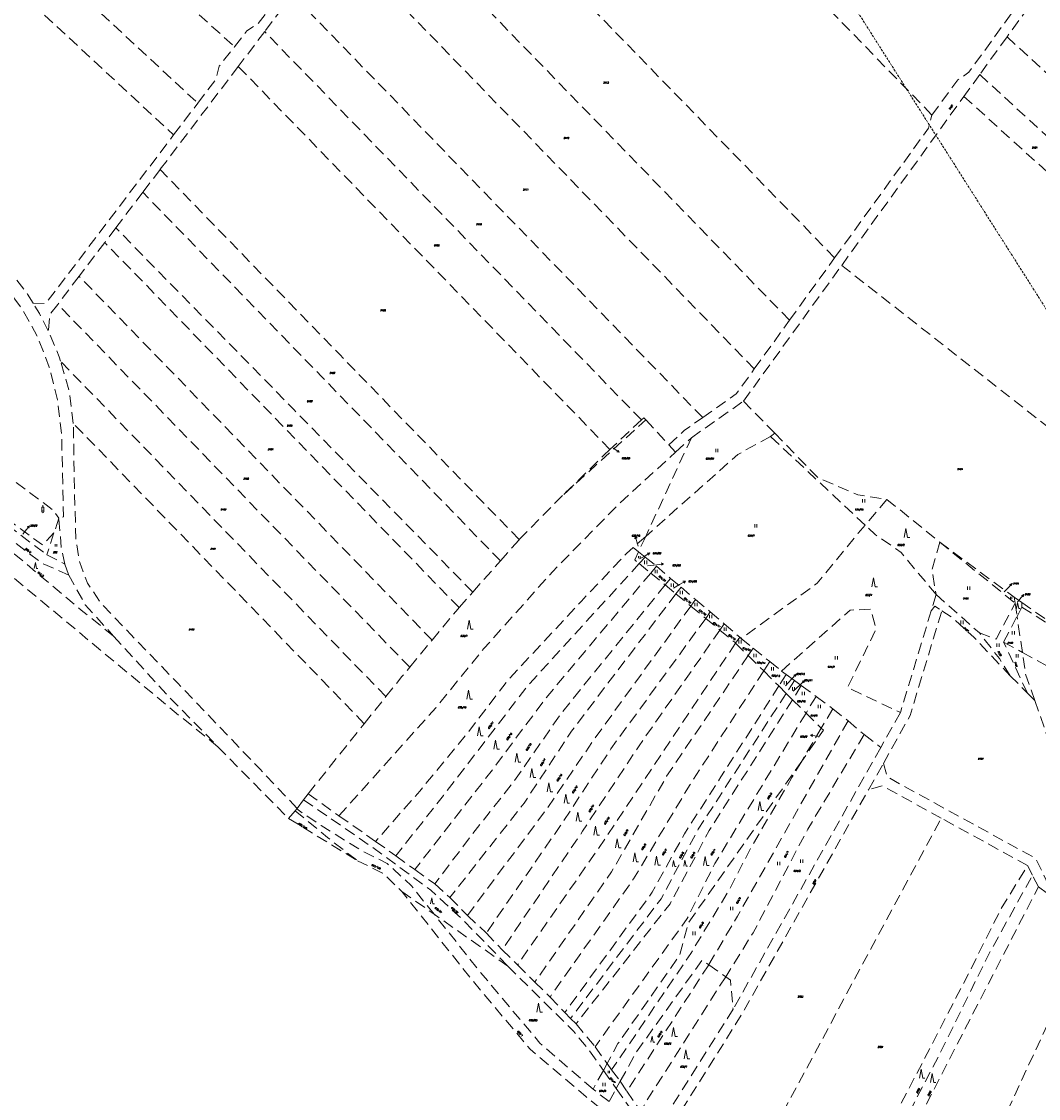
# Model space of a CAD drawing. Header units: metres. Extents: x -626722 to -621116, y -1178216 to -1174550.
# Tile 21 of 86: x -625724 to -625271, y -1176021 to -1175541. Entities that reach past the tile are written whole.
import ezdxf
from ezdxf.enums import TextEntityAlignment as Align

# ---------------------------------------------------------------- set-up
doc = ezdxf.new("R2010")
doc.units = ezdxf.units.M
doc.header["$MEASUREMENT"] = 0
doc.linetypes.add('DASHEDX2', pattern=[1.5, 1, -0.5])
doc.layers.add('8_kat_KN_Elektřina', color=172, linetype='DASHEDX2')
for name, color, linetype, lineweight in [('8_kat_KN_Hranice parcel', 200, 'DASHEDX2', 25), ('8_kat_KN_PČ popisy', 210, 'Continuous', 0), ('8_kat_KN_Značky budov', 7, 'Continuous', 0), ('8_kat_KN_Značky kultur', 7, 'Continuous', 0), ('8_kat_KN_Čísla parcel', 200, 'Continuous', 25)]:
    doc.layers.add(name, color=color, linetype=linetype, lineweight=lineweight)
doc.styles.add('Style-ITALICS', font='ITALICS.shx')

# ---------------------------------------------------------------- blocks, each defined once
blk = doc.blocks.new('1029_57')
at = {"layer": '8_kat_KN_PČ popisy', "color": 6, "linetype": 'Continuous', "lineweight": 0}
for p, q in [((0, 0), (2.49, -1.68)), ((2.49, -1.68), (1.38, -1.53)), ((2.49, -1.68), (1.94, -0.7))]:
    blk.add_line(p, q, dxfattribs=at)
blk = doc.blocks.new('1029_118')
at = {"layer": '8_kat_KN_PČ popisy', "color": 6, "linetype": 'Continuous', "lineweight": 0}
for p, q in [((0, 0), (2.08, 2.16)), ((2.08, 2.16), (1.03, 1.79)), ((2.08, 2.16), (1.75, 1.09))]:
    blk.add_line(p, q, dxfattribs=at)
blk = doc.blocks.new('1029_4')
at = {"layer": '8_kat_KN_PČ popisy', "color": 6, "linetype": 'Continuous', "lineweight": 0}
for p, q in [((0, 0), (1.97, 2.27)), ((1.97, 2.27), (0.93, 1.84)), ((1.97, 2.27), (1.69, 1.18))]:
    blk.add_line(p, q, dxfattribs=at)
blk = doc.blocks.new('1029_159')
at = {"layer": '8_kat_KN_PČ popisy', "color": 6, "linetype": 'Continuous', "lineweight": 0}
for p, q in [((0, 0), (2.16, 2.09)), ((2.16, 2.09), (1.09, 1.75)), ((2.16, 2.09), (1.79, 1.03))]:
    blk.add_line(p, q, dxfattribs=at)
blk = doc.blocks.new('1029_169')
at = {"layer": '8_kat_KN_PČ popisy', "color": 6, "linetype": 'Continuous', "lineweight": 0}
for p, q in [((0, 0), (2.05, 2.2)), ((2.05, 2.2), (1, 1.8)), ((2.05, 2.2), (1.73, 1.12))]:
    blk.add_line(p, q, dxfattribs=at)
blk = doc.blocks.new('1029_54')
at = {"layer": '8_kat_KN_PČ popisy', "color": 6, "linetype": 'Continuous', "lineweight": 0}
for p, q in [((0, 0), (2.6, 1.5)), ((2.6, 1.5), (1.48, 1.43)), ((2.6, 1.5), (1.98, 0.57))]:
    blk.add_line(p, q, dxfattribs=at)
blk = doc.blocks.new('1029_201')
at = {"layer": '8_kat_KN_PČ popisy', "color": 6, "linetype": 'Continuous', "lineweight": 0}
for p, q in [((0, 0), (2.97, 0.42)), ((2.97, 0.42), (1.91, 0.77)), ((2.97, 0.42), (2.05, -0.22))]:
    blk.add_line(p, q, dxfattribs=at)
blk = doc.blocks.new('1029_202')
at = {"layer": '8_kat_KN_PČ popisy', "color": 6, "linetype": 'Continuous', "lineweight": 0}
for p, q in [((0, 0), (2.57, 1.55)), ((2.57, 1.55), (1.46, 1.46)), ((2.57, 1.55), (1.97, 0.6))]:
    blk.add_line(p, q, dxfattribs=at)
blk = doc.blocks.new('1029_240')
at = {"layer": '8_kat_KN_PČ popisy', "color": 6, "linetype": 'Continuous', "lineweight": 0}
for p, q in [((-2.96, 0.47), (-1.9, 0.81)), ((0, 0), (-2.96, 0.47)), ((-2.96, 0.47), (-2.05, -0.18))]:
    blk.add_line(p, q, dxfattribs=at)
blk = doc.blocks.new('1029_242')
at = {"layer": '8_kat_KN_PČ popisy', "color": 6, "linetype": 'Continuous', "lineweight": 0}
for p, q in [((-0.83, 2.89), (-1.03, 1.78)), ((0, 0), (-0.83, 2.89)), ((-0.83, 2.89), (-0.07, 2.06))]:
    blk.add_line(p, q, dxfattribs=at)
blk = doc.blocks.new('1029_137')
at = {"layer": '8_kat_KN_PČ popisy', "color": 6, "linetype": 'Continuous', "lineweight": 0}
for p, q in [((0, 0), (1.85, 2.36)), ((1.85, 2.36), (0.84, 1.88)), ((1.85, 2.36), (1.63, 1.27))]:
    blk.add_line(p, q, dxfattribs=at)
blk = doc.blocks.new('3.06_1')
at = {"layer": '8_kat_KN_Značky kultur', "color": 7, "linetype": 'Continuous', "lineweight": 13}
for p, q in [((-0.34, 0), (-0.34, 1)), ((0.33, 0), (0.33, 1))]:
    blk.add_line(p, q, dxfattribs=at)
blk = doc.blocks.new('3.06')
at = {"layer": '8_kat_KN_Značky kultur', "color": 7, "linetype": 'Continuous', "lineweight": 13}
for p, q in [((-0.51, 0), (-0.51, 1.5)), ((0.49, 0), (0.49, 1.5))]:
    blk.add_line(p, q, dxfattribs=at)
blk = doc.blocks.new('3.08_1')
at = {"layer": '8_kat_KN_Značky kultur', "color": 7, "linetype": 'Continuous', "lineweight": 13}
for p, q in [((0, 2.68), (-0.5, 0)), ((0.5, 0), (0, 2.68)), ((0.5, 0), (1.17, 0))]:
    blk.add_line(p, q, dxfattribs=at)
blk = doc.blocks.new('3.08')
at = {"layer": '8_kat_KN_Značky kultur', "color": 7, "linetype": 'Continuous', "lineweight": 13}
for p, q in [((0, 4), (-0.75, 0)), ((0.75, 0), (0, 4)), ((0.75, 0), (1.75, 0))]:
    blk.add_line(p, q, dxfattribs=at)
blk = doc.blocks.new('4.11')
at = {"layer": '8_kat_KN_Značky budov', "lineweight": 13}
for p, q in [((-0.5, 2), (0.5, 2)), ((-0.5, 0), (-0.5, 2)), ((0, 2), (0, 3)), ((0.5, 0), (0.5, 2))]:
    blk.add_line(p, q, dxfattribs=at)
for radius in [0.5, 0.0303]:
    blk.add_circle((0, 0), radius, dxfattribs=at)

msp = doc.modelspace()

# ---------------------------------------------------------------- linework, layer by layer
at = {"layer": '8_kat_KN_Elektřina', "lineweight": 13}
msp.add_line((-625399.29, -1175460.84), (-625169.26, -1175823.32), dxfattribs=at)
at = {"layer": '8_kat_KN_Hranice parcel', "lineweight": 13, "ltscale": 5}
for p, q in [((-625231.02, -1175473.7), (-625284.62, -1175547.78)), ((-625602.84, -1175529.07), (-625615.28, -1175545.47)), ((-625615.28, -1175545.47), (-625627.03, -1175560.96)), ((-625284.62, -1175547.78), (-625296.79, -1175564.59)), ((-625284.62, -1175547.78), (-625222.1, -1175605.02)), ((-625627.03, -1175560.96), (-625661.85, -1175606.86)), ((-625296.79, -1175564.59), (-625303.82, -1175574.31)), ((-625296.79, -1175564.59), (-625237.09, -1175619.26)), ((-625655.82, -1175591.46), (-625645.08, -1175577.31)), ((-625358.26, -1175649.55), (-625303.82, -1175574.31)), ((-625303.82, -1175574.31), (-625245.04, -1175627.66)), ((-625661.85, -1175606.86), (-625669.56, -1175617.02)), ((-625669.56, -1175617.02), (-625681.59, -1175632.86)), ((-625681.59, -1175632.86), (-625686.51, -1175639.35)), ((-625686.51, -1175639.35), (-625697.94, -1175654.42)), ((-625402, -1175710), (-625358.26, -1175649.55)), ((-625381.5, -1175673.99), (-625361.4, -1175646.21)), ((-625697.94, -1175654.42), (-625707.44, -1175666.93)), ((-625397.2, -1175695.69), (-625381.5, -1175673.99)), ((-625425.21, -1175726.34), (-625402, -1175710)), ((-625402, -1175710), (-625388.1, -1175724.3)), ((-625570.92, -1175853.66), (-625700.51, -1175719.92)), ((-625482.07, -1175751.54), (-625445.5, -1175718.35)), ((-625447.47, -1175718.41), (-625461.48, -1175731.57)), ((-625445.5, -1175718.35), (-625435.28, -1175729.43)), ((-625425.21, -1175726.34), (-625445.57, -1175770.26)), ((-625432.23, -1175732.74), (-625425.21, -1175726.34)), ((-625389.97, -1175725.73), (-625388.1, -1175724.3)), ((-625347.83, -1175765.24), (-625389.97, -1175725.73)), ((-625435.28, -1175729.43), (-625432.23, -1175732.74)), ((-625338.11, -1175753.76), (-625347.83, -1175765.24)), ((-625338.11, -1175753.76), (-625314.61, -1175772.81)), ((-625735.86, -1175760.78), (-625712.31, -1175778.42)), ((-625706.97, -1175762.09), (-625709.14, -1175768.72)), ((-625709.14, -1175768.72), (-625712.31, -1175778.42)), ((-625510.28, -1175781.17), (-625501.89, -1175771.71)), ((-625445.57, -1175770.26), (-625451.17, -1175775.24)), ((-625445.57, -1175770.26), (-625448.75, -1175777.13)), ((-625314.61, -1175772.81), (-625281.43, -1175797.38)), ((-625314.61, -1175772.81), (-625281.04, -1175799.98)), ((-625712.31, -1175778.42), (-625704.32, -1175782.56)), ((-625448.75, -1175777.13), (-625451.17, -1175775.24)), ((-625448.75, -1175777.13), (-625445.76, -1175779.48)), ((-625445.76, -1175779.48), (-625448.41, -1175782.38)), ((-625445.76, -1175779.48), (-625440.7, -1175783.45)), ((-625704.32, -1175782.56), (-625702.54, -1175787.49)), ((-625522.58, -1175795.05), (-625510.28, -1175781.17)), ((-625448.41, -1175782.38), (-625443.32, -1175786.58)), ((-625440.7, -1175783.45), (-625443.32, -1175786.58)), ((-625440.7, -1175783.45), (-625434.56, -1175788.99)), ((-625443.32, -1175786.58), (-625436.9, -1175791.87)), ((-625434.56, -1175788.99), (-625436.9, -1175791.87)), ((-625434.56, -1175788.99), (-625429.81, -1175792.82)), ((-625436.9, -1175791.87), (-625432.1, -1175795.83)), ((-625429.81, -1175792.82), (-625432.1, -1175795.83)), ((-625429.81, -1175792.82), (-625423.37, -1175798.35)), ((-625528.71, -1175801.98), (-625522.58, -1175795.05)), ((-625432.1, -1175795.83), (-625425.49, -1175801.27)), ((-625423.37, -1175798.35), (-625425.49, -1175801.27)), ((-625423.37, -1175798.35), (-625416.78, -1175803.91)), ((-625316.22, -1175796.19), (-625318.39, -1175803.36)), ((-625316.22, -1175796.19), (-625296.94, -1175813.21)), ((-625281.43, -1175797.38), (-625278.09, -1175799.69)), ((-625281.04, -1175799.98), (-625281.43, -1175797.38)), ((-625425.49, -1175801.27), (-625418.82, -1175806.76)), ((-625318.39, -1175803.36), (-625332.1, -1175848.73)), ((-625281.04, -1175799.98), (-625280.17, -1175805.91)), ((-625280.17, -1175805.91), (-625278, -1175801.77)), ((-625278.09, -1175799.69), (-625245.46, -1175822.27)), ((-625278, -1175801.77), (-625278.09, -1175799.69)), ((-625278, -1175801.77), (-625245.46, -1175822.27)), ((-625416.78, -1175803.91), (-625418.82, -1175806.76)), ((-625418.82, -1175806.76), (-625412.48, -1175811.99)), ((-625416.78, -1175803.91), (-625410.6, -1175809.17)), ((-625286.15, -1175817.35), (-625280.17, -1175805.91)), ((-625277.8, -1175821.92), (-625280.17, -1175805.91)), ((-625410.6, -1175809.17), (-625412.48, -1175811.99)), ((-625410.6, -1175809.17), (-625403.68, -1175815.12)), ((-625550.66, -1175828.5), (-625540.71, -1175816.46)), ((-625403.68, -1175815.12), (-625405.53, -1175817.78)), ((-625405.53, -1175817.78), (-625399.92, -1175823.34)), ((-625403.68, -1175815.12), (-625402.99, -1175815.72)), ((-625402.99, -1175815.72), (-625397.69, -1175820.03)), ((-625275.56, -1175840.03), (-625286.15, -1175817.35)), ((-625286.15, -1175817.35), (-625277.8, -1175821.92)), ((-625397.69, -1175820.03), (-625399.92, -1175823.34)), ((-625397.69, -1175820.03), (-625390.31, -1175826.01)), ((-625277.8, -1175821.92), (-625242.17, -1175841.52)), ((-625399.92, -1175823.34), (-625393.02, -1175830.19)), ((-625390.31, -1175826.01), (-625393.02, -1175830.19)), ((-625390.31, -1175826.01), (-625385.1, -1175830.24)), ((-625393.02, -1175830.19), (-625386.29, -1175836.87)), ((-625383.06, -1175831.7), (-625386.29, -1175836.87)), ((-625385.1, -1175830.24), (-625383.06, -1175831.7)), ((-625383.06, -1175831.7), (-625379.25, -1175834.38)), ((-625283.26, -1175832.3), (-625275.56, -1175840.03)), ((-625386.29, -1175836.87), (-625382.96, -1175840.18)), ((-625379.25, -1175834.38), (-625382.96, -1175840.18)), ((-625376.26, -1175836.65), (-625380.14, -1175842.98)), ((-625379.25, -1175834.38), (-625376.26, -1175836.65)), ((-625376.26, -1175836.65), (-625369.64, -1175841.51)), ((-625570.92, -1175853.66), (-625561.28, -1175841.63)), ((-625382.96, -1175840.18), (-625380.14, -1175842.98)), ((-625369.64, -1175841.51), (-625374.16, -1175848.91)), ((-625369.64, -1175841.51), (-625362.2, -1175847.03)), ((-625275.56, -1175840.03), (-625272.23, -1175843.37)), ((-625380.14, -1175842.98), (-625374.16, -1175848.91)), ((-625374.16, -1175848.91), (-625367.35, -1175855.67)), ((-625362.2, -1175847.03), (-625367.35, -1175855.67)), ((-625362.2, -1175847.03), (-625355.45, -1175852.42)), ((-625332.1, -1175848.73), (-625340.89, -1175864.31)), ((-625595.92, -1175884.84), (-625570.92, -1175853.66)), ((-625367.35, -1175855.67), (-625376.09, -1175870.37)), ((-625355.45, -1175852.42), (-625348.25, -1175858.52)), ((-625348.25, -1175858.52), (-625340.89, -1175864.31)), ((-625636.08, -1175863.92), (-625604.67, -1175895.84)), ((-625340.89, -1175864.31), (-625406.64, -1175980.86)), ((-625346.31, -1175883.07), (-625339.69, -1175871.35)), ((-625597.96, -1175887.56), (-625595.92, -1175884.84)), ((-625595.92, -1175884.84), (-625582.19, -1175894.72)), ((-625600.83, -1175891.38), (-625597.96, -1175887.56)), ((-625601.71, -1175892.42), (-625604.67, -1175895.84)), ((-625601.01, -1175891.62), (-625601.71, -1175892.42)), ((-625601.01, -1175891.62), (-625600.83, -1175891.38)), ((-625582.19, -1175894.72), (-625565.85, -1175906.07)), ((-625275.45, -1175916.85), (-625313.89, -1175895.75)), ((-625565.85, -1175906.07), (-625556.88, -1175912.53)), ((-625556.88, -1175912.53), (-625548.45, -1175918.63)), ((-625548.45, -1175918.63), (-625539.55, -1175925.02)), ((-625273.26, -1175921.18), (-625275.45, -1175916.85)), ((-625270.65, -1175926.34), (-625273.26, -1175921.18)), ((-625554.24, -1175928.36), (-625539.82, -1175938.5)), ((-625539.55, -1175925.02), (-625532.81, -1175931.12)), ((-625270.65, -1175926.34), (-625246.27, -1175943.78)), ((-625532.81, -1175931.12), (-625524.99, -1175939.06)), ((-625506.91, -1175961.64), (-625539.82, -1175938.5)), ((-625524.99, -1175939.06), (-625516.56, -1175946.87)), ((-625516.56, -1175946.87), (-625509.5, -1175954.39)), ((-625509.5, -1175954.39), (-625502.6, -1175961.06)), ((-625502.6, -1175961.06), (-625494.94, -1175968.72)), ((-625417.5, -1175961.06), (-625454, -1176017.4)), ((-625417.5, -1175961.06), (-625409.94, -1175966.39)), ((-625494.94, -1175968.72), (-625488.19, -1175975.39)), ((-625488.19, -1175975.39), (-625481.6, -1175982.35)), ((-625481.6, -1175982.35), (-625478.99, -1175984.9)), ((-625478.99, -1175984.9), (-625476.54, -1175987.31)), ((-625476.54, -1175987.31), (-625468.11, -1175997.53)), ((-625468.11, -1175997.53), (-625462.77, -1176005.05)), ((-625462.77, -1176005.05), (-625464.42, -1176008.07)), ((-625462.77, -1176005.05), (-625460.75, -1176007.89)), ((-625464.42, -1176008.07), (-625469.01, -1176016.49)), ((-625464.42, -1176008.07), (-625458.68, -1176016.16)), ((-625460.75, -1176007.89), (-625456.87, -1176012.89)), ((-625458.68, -1176016.16), (-625456.87, -1176012.89)), ((-625456.87, -1176012.89), (-625454, -1176017.4)), ((-625461.91, -1176021.99), (-625469.01, -1176016.49)), ((-625461.91, -1176021.99), (-625458.68, -1176016.16)), ((-625454, -1176017.4), (-625447.72, -1176026.48))]:
    msp.add_line(p, q, dxfattribs=at)
at = {"layer": '8_kat_KN_Hranice parcel', "lineweight": 13, "ltscale": 5, "flags": 128}
for points in [[(-625817.13, -1175382.26), (-625722.96, -1175467.18), (-625628.69, -1175552.18)], [(-625318.08, -1175582.61), (-625409.44, -1175488.6), (-625500.79, -1175394.58)], [(-625836.49, -1175399.59), (-625740.78, -1175488.45), (-625645.08, -1175577.31)], [(-625850.73, -1175410.5), (-625753.27, -1175500.98), (-625655.82, -1175591.46)], [(-625361.4, -1175646.21), (-625454.14, -1175550.77), (-625546.88, -1175455.33)], [(-625381.5, -1175673.99), (-625474.52, -1175578.27), (-625567.53, -1175482.54)], [(-625318.08, -1175582.61), (-625306.51, -1175566.94), (-625301.57, -1175563.53), (-625248.67, -1175490.41)], [(-625397.2, -1175695.69), (-625490.37, -1175599.67), (-625583.54, -1175503.65)], [(-625628.69, -1175552.18), (-625623.18, -1175545.15), (-625618.17, -1175541.84), (-625602.32, -1175520.95)], [(-625420.17, -1175717.32), (-625511.51, -1175623.19), (-625602.84, -1175529.07)], [(-625447.47, -1175718.41), (-625531.38, -1175631.94), (-625615.28, -1175545.47)], [(-625645.08, -1175577.31), (-625637.09, -1175566.77), (-625635.52, -1175560.89), (-625628.69, -1175552.18)], [(-625461.48, -1175731.57), (-625544.26, -1175646.26), (-625627.03, -1175560.96)], [(-625361.4, -1175646.21), (-625319.58, -1175588.42), (-625318.08, -1175582.61)], [(-625718.45, -1175666.33), (-625712.82, -1175666.58), (-625655.82, -1175591.46)], [(-625718.45, -1175666.33), (-625720.85, -1175662.41), (-625727.1, -1175654.17), (-625732.91, -1175647.59), (-625752.27, -1175628.49), (-625770.85, -1175610.55), (-625779.37, -1175601.42)], [(-625501.89, -1175771.71), (-625581.87, -1175689.28), (-625661.85, -1175606.86)], [(-625510.28, -1175781.17), (-625589.92, -1175699.1), (-625669.56, -1175617.02)], [(-625522.58, -1175795.05), (-625602.1, -1175713.96), (-625681.59, -1175632.86)], [(-625636.08, -1175863.92), (-625655.63, -1175848.18), (-625813.85, -1175716.49), (-625908.55, -1175637.57)], [(-625528.71, -1175801.98), (-625607.61, -1175720.67), (-625686.51, -1175639.35)], [(-625747.04, -1175641.79), (-625742.53, -1175646.24), (-625732.03, -1175657.21), (-625723.09, -1175669.3), (-625716.53, -1175681.1), (-625711.23, -1175694.89), (-625707.52, -1175709.51), (-625705.73, -1175724.54), (-625704.92, -1175761.59), (-625706.97, -1175762.09)], [(-625358.26, -1175649.55), (-625276.83, -1175713.36), (-625195.39, -1175777.17)], [(-625540.71, -1175816.46), (-625619.32, -1175735.44), (-625697.94, -1175654.42)], [(-625711.68, -1175678.69), (-625715.61, -1175670.98), (-625718.45, -1175666.33)], [(-625707.44, -1175666.93), (-625710.97, -1175671.59), (-625711.68, -1175678.69)], [(-625550.66, -1175828.5), (-625629.05, -1175747.72), (-625707.44, -1175666.93)], [(-625706.23, -1175692.24), (-625706.79, -1175690.32), (-625711.03, -1175679.97), (-625711.68, -1175678.69)], [(-625785.94, -1175689.67), (-625731.76, -1175742.01), (-625709.53, -1175758.53), (-625706.97, -1175762.09)], [(-625700.51, -1175719.92), (-625702.39, -1175705.43), (-625706.23, -1175692.24)], [(-625561.28, -1175841.63), (-625633.76, -1175766.93), (-625706.23, -1175692.24)], [(-625420.17, -1175717.32), (-625405.2, -1175706.75), (-625397.2, -1175695.69)], [(-625445.5, -1175718.35), (-625446.38, -1175717.39), (-625447.47, -1175718.41)], [(-625435.28, -1175729.43), (-625428.24, -1175723.01), (-625420.17, -1175717.32)], [(-625600.83, -1175891.38), (-625617.34, -1175873.99), (-625653.99, -1175835.61), (-625674.94, -1175813.99), (-625688.64, -1175799.51), (-625694.15, -1175791.05), (-625697.68, -1175781.9), (-625699.33, -1175771.9), (-625699.98, -1175750.02), (-625700.51, -1175719.92)], [(-625389.97, -1175725.73), (-625404.56, -1175733.8), (-625445.57, -1175770.26)], [(-625388.1, -1175724.3), (-625368.68, -1175744.28), (-625351.08, -1175751.72), (-625338.11, -1175753.76)], [(-625461.48, -1175731.57), (-625464.36, -1175734.28), (-625482.07, -1175751.54)], [(-625582.19, -1175894.72), (-625539.11, -1175846.62), (-625517.64, -1175820.22), (-625486.98, -1175785.88), (-625457.23, -1175755.51), (-625432.23, -1175732.74)], [(-625501.89, -1175771.71), (-625501.61, -1175771.39), (-625482.07, -1175751.54)], [(-625735.86, -1175760.78), (-625734.43, -1175759.06), (-625714.29, -1175774.07), (-625709.14, -1175768.72)], [(-625702.54, -1175787.49), (-625713.92, -1175782.49), (-625738.62, -1175764.1)], [(-625704.32, -1175782.56), (-625705.86, -1175775.52), (-625706.97, -1175762.09)], [(-625347.83, -1175765.24), (-625350.91, -1175768.88), (-625369.15, -1175791.14), (-625402.99, -1175815.72)], [(-625316.22, -1175796.19), (-625331.78, -1175777.41), (-625343.36, -1175769.44), (-625347.83, -1175765.24)], [(-625682.58, -1175814.63), (-625697.02, -1175803.05), (-625740.57, -1175766.44)], [(-625314.61, -1175772.81), (-625318.09, -1175785.2), (-625316.22, -1175796.19)], [(-625451.17, -1175775.24), (-625454.11, -1175777.84), (-625474.16, -1175799.08), (-625506.97, -1175834.27), (-625525.07, -1175858.11), (-625546.22, -1175883.65), (-625565.85, -1175906.07)], [(-625448.75, -1175777.13), (-625450.42, -1175780.73), (-625448.41, -1175782.38)], [(-625448.41, -1175782.38), (-625498.19, -1175836.81), (-625516.9, -1175861.22), (-625535.6, -1175885.62), (-625556.88, -1175912.53)], [(-625702.54, -1175787.49), (-625695.23, -1175800.7), (-625682.58, -1175814.63)], [(-625443.32, -1175786.58), (-625490.22, -1175842.49), (-625513.22, -1175873.42), (-625529.16, -1175893.85), (-625548.45, -1175918.63)], [(-625436.9, -1175791.87), (-625483.17, -1175849.01), (-625504.02, -1175879.1), (-625521.49, -1175901.23), (-625539.55, -1175925.02)], [(-625432.1, -1175795.83), (-625478.57, -1175856.96), (-625499.72, -1175889.03), (-625532.81, -1175931.12)], [(-625540.71, -1175816.46), (-625529.29, -1175802.63), (-625528.71, -1175801.98)], [(-625425.49, -1175801.27), (-625468.75, -1175860.93), (-625490.22, -1175892.44), (-625524.99, -1175939.06)], [(-625385.1, -1175830.24), (-625354.54, -1175803.09), (-625345.37, -1175802.72), (-625342.95, -1175811.56), (-625355.65, -1175837.59), (-625332.1, -1175848.73)], [(-625339.69, -1175871.35), (-625327.79, -1175850.03), (-625313.69, -1175803.41)], [(-625318.39, -1175803.36), (-625316.85, -1175801.36), (-625313.69, -1175803.41)], [(-625313.69, -1175803.41), (-625308.79, -1175806.59), (-625299.28, -1175815.26), (-625283.26, -1175832.3)], [(-625296.94, -1175813.21), (-625289.52, -1175815.99), (-625281.04, -1175799.98)], [(-625418.82, -1175806.76), (-625461.09, -1175864.91), (-625483.47, -1175898.96), (-625516.56, -1175946.87)], [(-625412.48, -1175811.99), (-625448.52, -1175863.49), (-625473.66, -1175901.52), (-625509.5, -1175954.39)], [(-625412.48, -1175811.99), (-625405.92, -1175817.39), (-625405.53, -1175817.78)], [(-625283.26, -1175832.3), (-625288.01, -1175824.64), (-625296.94, -1175813.21)], [(-625682.58, -1175814.63), (-625658.74, -1175840.89), (-625636.08, -1175863.92)], [(-625405.53, -1175817.78), (-625438.7, -1175867.46), (-625463.23, -1175904.35), (-625502.6, -1175961.06)], [(-625272.23, -1175843.37), (-625276.41, -1175831.33), (-625277.8, -1175821.92)], [(-625399.92, -1175823.34), (-625436.25, -1175877.11), (-625460.78, -1175919.68), (-625494.94, -1175968.72)], [(-625561.28, -1175841.63), (-625554.13, -1175832.71), (-625550.66, -1175828.5)], [(-625393.02, -1175830.19), (-625425.83, -1175880.8), (-625450.97, -1175922.8), (-625488.19, -1175975.39)], [(-625386.29, -1175836.87), (-625412.03, -1175877.39), (-625428.28, -1175902.65), (-625442.69, -1175928.76), (-625481.6, -1175982.35)], [(-625382.96, -1175840.18), (-625422.15, -1175900.67), (-625438.7, -1175931.6), (-625478.99, -1175984.9)], [(-625380.14, -1175842.98), (-625417.24, -1175901.23), (-625434.72, -1175933.87), (-625476.54, -1175987.31)], [(-625272.23, -1175843.37), (-625267.14, -1175858.07), (-625259.32, -1175880.6)], [(-625374.16, -1175848.91), (-625414.79, -1175915.99), (-625427.05, -1175940.4), (-625468.11, -1175997.53)], [(-625355.45, -1175852.42), (-625375.54, -1175887.89), (-625404.66, -1175939.33), (-625417.5, -1175961.06)], [(-625367.35, -1175855.67), (-625366.43, -1175856.58), (-625376.09, -1175870.37)], [(-625348.25, -1175858.52), (-625373.39, -1175900.67), (-625397.75, -1175946.84), (-625409.94, -1175966.39)], [(-625376.09, -1175870.37), (-625426.5, -1175942.3), (-625430.39, -1175956.75), (-625457.91, -1175996.14), (-625462.77, -1176005.05)], [(-625376.09, -1175870.37), (-625380.44, -1175877.68), (-625398.84, -1175909.18), (-625408.35, -1175927.63), (-625425.52, -1175956.01), (-625460.75, -1176007.89)], [(-625339.69, -1175871.35), (-625337.9, -1175877.44), (-625272.01, -1175913.59), (-625267.13, -1175923.33), (-625243.57, -1175940.18)], [(-625436.99, -1176045.96), (-625437.63, -1176038.5), (-625402.72, -1175983.07), (-625346.31, -1175883.07)], [(-625313.89, -1175895.75), (-625340.14, -1175881.34), (-625346.31, -1175883.07)], [(-625597.96, -1175887.56), (-625567.44, -1175908.6), (-625541.26, -1175927.87), (-625526.88, -1175941.18), (-625506.91, -1175961.64)], [(-625601.71, -1175892.42), (-625587.36, -1175904.32), (-625573.94, -1175914.7)], [(-625539.82, -1175938.5), (-625549.87, -1175925.9), (-625560.79, -1175915.87), (-625572.17, -1175910.15), (-625590.16, -1175899.05), (-625601.01, -1175891.62)], [(-625604.67, -1175895.84), (-625592.74, -1175903.2), (-625573.94, -1175914.7)], [(-625409.44, -1176073.03), (-625361.66, -1175984.39), (-625313.89, -1175895.75)], [(-625573.94, -1175914.7), (-625562.73, -1175920.18), (-625554.24, -1175928.36)], [(-625376.56, -1176100.69), (-625344.07, -1176046.55), (-625301.51, -1175964.5), (-625287.42, -1175936.35), (-625275.45, -1175916.85)], [(-625369.75, -1176106.29), (-625314.52, -1176000.57), (-625292.75, -1175956.29), (-625273.26, -1175921.18)], [(-625444.36, -1176045.72), (-625465.08, -1176025.54), (-625472.02, -1176019.87), (-625497.1, -1175998.6), (-625522.71, -1175968.05), (-625554.24, -1175928.36)], [(-625366.36, -1176109.08), (-625352.86, -1176086.39), (-625345.49, -1176071.69), (-625331.63, -1176045.61), (-625320.03, -1176022.01), (-625270.65, -1175926.34)], [(-625469.01, -1176016.49), (-625492.69, -1175995.9), (-625519.09, -1175964.5), (-625539.82, -1175938.5)], [(-625334.95, -1176135.02), (-625290.61, -1176039.4), (-625246.27, -1175943.78)], [(-625506.91, -1175961.64), (-625477.94, -1175990.45), (-625470.85, -1175998.99), (-625464.42, -1176008.07)], [(-625456.87, -1176012.89), (-625449.6, -1175999.77), (-625420.44, -1175958.99), (-625417.5, -1175961.06)], [(-625409.94, -1175966.39), (-625445.45, -1176022.13), (-625447.72, -1176026.48)], [(-625409.94, -1175966.39), (-625407.83, -1175967.87), (-625406.64, -1175980.86)], [(-625406.64, -1175980.86), (-625427.16, -1176013.25), (-625440.64, -1176034.79)], [(-625458.68, -1176016.16), (-625447.89, -1176031.37), (-625442.4, -1176037.61)]]:
    msp.add_lwpolyline(points, dxfattribs=at)
at = {"layer": '8_kat_KN_PČ popisy', "lineweight": 0}
for p, q in [((-625460.04, -1175731.01), (-625459.83, -1175731.14)), ((-625722.97, -1175769.25), (-625721.93, -1175767.92)), ((-625448.95, -1175774.6), (-625449.37, -1175773.09)), ((-625448.28, -1175780.32), (-625446.31, -1175779.15)), ((-625444.73, -1175783.42), (-625440.54, -1175782.85)), ((-625433.19, -1175793.26), (-625430.48, -1175791.69)), ((-625285.97, -1175794.95), (-625284.48, -1175793.43)), ((-625279.97, -1175799.41), (-625279.07, -1175798.39)), ((-625383.35, -1175836.77), (-625380.58, -1175833.79)), ((-625379.82, -1175839.23), (-625376.97, -1175836.5)), ((-625368.82, -1175859.25), (-625369.18, -1175859.19))]:
    msp.add_line(p, q, dxfattribs=at)

# ---------------------------------------------------------------- block references
for name, p in [('1029_57', (-625459.83, -1175731.14)), ('1029_137', (-625721.93, -1175767.92)), ('1029_242', (-625449.37, -1175773.09)), ('1029_202', (-625446.31, -1175779.15)), ('1029_201', (-625440.54, -1175782.85)), ('1029_54', (-625430.48, -1175791.69)), ('1029_118', (-625284.48, -1175793.43)), ('1029_4', (-625279.07, -1175798.39)), ('1029_169', (-625380.58, -1175833.79)), ('1029_159', (-625376.97, -1175836.5)), ('1029_240', (-625369.18, -1175859.19))]:
    msp.add_blockref(name, p, dxfattribs=at)
at = {"layer": '8_kat_KN_Značky budov', "lineweight": 13}
msp.add_blockref('4.11', (-625714.11, -1175759.31), dxfattribs=at)
at = {"layer": '8_kat_KN_Značky kultur', "lineweight": 13}
for name, p in [('3.06', (-625413.88, -1175732.69)), ('3.06', (-625348.47, -1175755.21)), ('3.06', (-625396.5, -1175766.3)), ('3.08', (-625329.71, -1175770.7)), ('3.06_1', (-625708.25, -1175774.77)), ('3.06_1', (-625448.39, -1175779.99)), ('3.08_1', (-625717.43, -1175784.53)), ('3.06', (-625445.53, -1175782.56)), ('3.06', (-625440.88, -1175786.66)), ('3.08', (-625344.04, -1175792.77)), ('3.06', (-625433.7, -1175792.69)), ('3.06', (-625301.66, -1175794.11)), ('3.06', (-625429.67, -1175795.98)), ('3.06_1', (-625282.77, -1175798.12)), ('3.06', (-625423.12, -1175801.33)), ('3.08_1', (-625279.91, -1175802.34)), ('3.08', (-625524.17, -1175811.63)), ('3.06', (-625416.61, -1175806.73)), ('3.06', (-625304.69, -1175809.28)), ('3.06', (-625410.15, -1175812.3)), ('3.06', (-625281.82, -1175813.99)), ('3.06', (-625403.6, -1175817.89)), ('3.06', (-625288.61, -1175819.45)), ('3.06', (-625396.88, -1175824.11)), ('3.06', (-625280.09, -1175824.19)), ('3.06', (-625360.63, -1175825.03)), ('3.06', (-625389.06, -1175830.04)), ('3.06', (-625383.31, -1175836.25)), ('3.08', (-625524.45, -1175842.74)), ('3.06', (-625379.74, -1175838.88)), ('3.06', (-625375.34, -1175841.03)), ('3.06', (-625368.26, -1175846.82)), ('3.08', (-625519.71, -1175859.07)), ('3.08', (-625512.45, -1175864.99)), ('3.08', (-625502.96, -1175870.79)), ('3.08', (-625496.23, -1175877.63)), ('3.08', (-625488.72, -1175883.95)), ('3.08', (-625481.2, -1175889.09)), ('3.08', (-625394.69, -1175892.38)), ('3.08', (-625475.79, -1175897.12)), ('3.08', (-625467.88, -1175903.31)), ('3.08', (-625458.26, -1175909.02)), ('3.08', (-625450.46, -1175915.12)), ('3.08', (-625440.71, -1175916.74)), ('3.08', (-625419.09, -1175916.87)), ('3.08_1', (-625433.16, -1175917.29)), ('3.08_1', (-625428.1, -1175917.13)), ('3.06', (-625386.37, -1175916.64)), ('3.06', (-625376.08, -1175915.63)), ('3.08_1', (-625540.87, -1175933.85)), ('3.06', (-625407.25, -1175936.71)), ('3.06', (-625424.01, -1175947.78)), ('3.08', (-625493.31, -1175982.14)), ('3.08', (-625433.22, -1175992.93)), ('3.08_1', (-625442.72, -1175995.55)), ('3.08', (-625427.69, -1176002.91)), ('3.06_1', (-625461.96, -1176009.34)), ('3.08', (-625322.93, -1176011.59)), ('3.08', (-625318.03, -1176013.4)), ('3.06', (-625464.1, -1176015.07))]:
    msp.add_blockref(name, p, dxfattribs=at)

# ---------------------------------------------------------------- texts
at = {"layer": '8_kat_KN_Čísla parcel', "lineweight": 0, "style": 'Style-ITALICS'}
for s, p in [('2413', (-625464.5, -1175568.56)), ('2412', (-625482.15, -1175593.23)), ('2421', (-625273.53, -1175597.45)), ('2411', (-625500.26, -1175616.21)), ('2410', (-625521.08, -1175631.61)), ('2409', (-625539.9, -1175641.02)), ('2408', (-625563.85, -1175669.96)), ('2407', (-625586.4, -1175697.85)), ('2406', (-625596.47, -1175710.43)), ('2405', (-625605.4, -1175721.26)), ('2404', (-625613.91, -1175731.86)), ('634/24', (-625418.83, -1175735.98)), ('2424', (-625306.76, -1175740.65)), ('2403', (-625624.8, -1175744.92)), ('2402', (-625634.86, -1175758.62)), ('634/25', (-625352.36, -1175758.63)), ('634/1', (-625400.13, -1175770.25)), ('633/2', (-625333.43, -1175774.43)), ('596', (-625709.56, -1175777.7)), ('2401', (-625639.44, -1175776.15)), ('633/1', (-625347.77, -1175796.74)), ('2426', (-625304.24, -1175798.28)), ('2400', (-625649.08, -1175812.09)), ('635/1', (-625528.06, -1175814.92)), ('2430', (-625284.44, -1175818.01)), ('634/2', (-625364.52, -1175828.71)), ('635/19', (-625529.24, -1175846.78)), ('634/10', (-625378.17, -1175844.07)), ('634/9', (-625372.19, -1175850.36)), ('2707', (-625297.62, -1175869.66)), ('634/3', (-625379.72, -1175919.6)), ('2703', (-625377.93, -1175975.6)), ('635/23', (-625497.59, -1175986.09)), ('636/2', (-625437.37, -1175996.51)), ('2704', (-625342.3, -1175998.01)), ('636/1', (-625430.21, -1176006.8)), ('634/8', (-625466.37, -1176017.58))]:
    msp.add_text(s, height=0.7, dxfattribs=at).set_placement(p)
for s, rotation, p in [('2422', 54, (-625310.072, -1175580.399)), ('598/3', 322, (-625722.123, -1175775.839)), ('593/3', 320, (-625716.536, -1175786.311)), ('2427', 318, (-625304.018, -1175811.141)), ('2429', 299, (-625288.833, -1175821.492)), ('2431', 290, (-625281.388, -1175826.28)), ('635/17', 55, (-625515.333, -1175856.127)), ('635/16', 55, (-625507.163, -1175861.137)), ('635/15', 58, (-625498.429, -1175865.84)), ('635/14', 58, (-625492.099, -1175872.68)), ('635/13', 58, (-625484.719, -1175879.53)), ('635/12', 58, (-625477.859, -1175884.8)), ('635/3', 59, (-625390.871, -1175887.417)), ('635/11', 58, (-625470.479, -1175893.22)), ('635/10', 58, (-625463.619, -1175898.75)), ('635/9', 58, (-625454.919, -1175903.76)), ('635/8', 58, (-625446.999, -1175910.08)), ('635/7', 58, (-625437.769, -1175912.45)), ('635/6', 58, (-625430.119, -1175913.76)), ('635/5', 58, (-625425.109, -1175913.76)), ('635/4', 58, (-625416.139, -1175912.45)), ('634/4', 62, (-625383.329, -1175913.459)), ('2702', 60, (-625370.733, -1175925.485)), ('634/5', 60, (-625404.753, -1175934.015)), ('635/24', 320, (-625539.606, -1175935.731)), ('635/22', 318, (-625532.311, -1175935.735)), ('634/6', 58, (-625421.299, -1175944.94)), ('623/1', 311, (-625502.841, -1175990.697)), ('636/3', 57, (-625439.817, -1175993.502)), ('2705', 62, (-625324.469, -1176018.399)), ('2706', 62, (-625319.439, -1176019.649))]:
    msp.add_text(s, height=0.7, rotation=rotation, dxfattribs=at).set_placement(p)
for s, p in [('635/20', (-625454.428, -1175735.8)), ('597/2', (-625718.209, -1175765.82)), ('635/18', (-625449.997, -1175770.32)), ('634/23', (-625440.575, -1175778.1)), ('634/22', (-625431.868, -1175783.52)), ('634/20', (-625424.755, -1175790.66)), ('2425', (-625280.709, -1175791.6)), ('2428', (-625275.556, -1175796.42)), ('634/12', (-625376.61, -1175831.89)), ('634/11', (-625373.162, -1175834.75)), ('635/2', (-625375.232, -1175859.76))]:
    msp.add_text(s, height=0.7, dxfattribs=at).set_placement(p, align=Align.CENTER)
for s, rotation, p in [('634/21', 320, (-625438.442, -1175789.307)), ('634/19', 320, (-625427.27, -1175799.035)), ('634/18', 324, (-625420.562, -1175804.357)), ('634/17', 325, (-625414.193, -1175809.904)), ('634/16', 322, (-625407.396, -1175815.388)), ('634/15', 343, (-625400.81, -1175820.813)), ('634/14', 354, (-625394.269, -1175826.904)), ('634/13', 357, (-625387.699, -1175832.66)), ('623/140', 328, (-625598.621, -1175899.511)), ('623/139', 336, (-625565.818, -1175917.711)), ('634/7', 310, (-625460.671, -1176012.698))]:
    msp.add_text(s, height=0.7, rotation=rotation, dxfattribs=at).set_placement(p, align=Align.CENTER)

doc.saveas('drawing.dxf')
